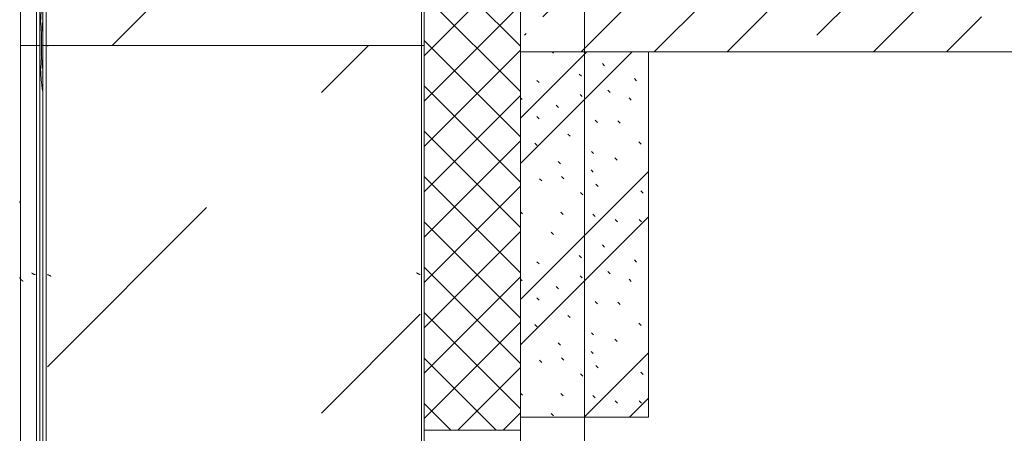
# Model space of a CAD drawing. Header units: millimetres. Extents: x -3267 to 40126, y 29201 to 102288.
# Tile 251 of 256: x 9044 to 10581, y 69474 to 70119. Entities that reach past the tile are written whole.
import ezdxf

# ---------------------------------------------------------------- set-up
doc = ezdxf.new("R2010")
doc.units = ezdxf.units.MM
doc.linetypes.add('4_ Штрихпунктир_ 10 х 2 мм', pattern=[1400, 1000, -200, 0, -200])
for name, color, linetype, lineweight in [('A-WALL-____-MCUT', 7, 'Continuous', 9), ('A-WALL-____-OTLN', 7, 'Continuous', 9), ('A-WALL-____-PATT', 7, 'Continuous', 9), ('M-EQPM-____-OTLN', 7, 'Continuous', 9), ('S-COLS-____-MCUT', 7, 'Continuous', 9), ('S-COLS-____-OTLN', 7, 'Continuous', 9), ('S-GRID-____-OTLN', 7, 'Continuous', 9)]:
    doc.layers.add(name, color=color, linetype=linetype, lineweight=lineweight)

# ---------------------------------------------------------------- blocks, each defined once
blk = doc.blocks.new('КР_Колонна_ЖБ_Прямоугольная - 300x2400h_B40-V10-ВКК_02_К1_З_ЭОМ_кабель_')
at = {"layer": 'S-COLS-____-OTLN', "lineweight": 5, "true_color": 0xaaaaaa}
h = blk.add_hatch(dxfattribs=at)
h.set_pattern_fill('FP_11', color=253, style=0, pattern_type=2)
h.set_pattern_definition([(315, (-70500, 9300), (114.04925, 114.04925), []), (315, (-70500, 9185.95), (114.04925, 114.04925), [201.613, -40.323, 3.353, -36.97])])
h.paths.add_polyline_path([(-150, 1200), (-150, -1200), (150, -1200), (150, 1200), (29, 1200)])
at = {"layer": 'S-COLS-____-MCUT', "color": 253, "lineweight": 5, "true_color": 0xaaaaaa}
for p, q in [((150, 1200), (-150, 1200)), ((-150, 1200), (-150, -1200))]:
    blk.add_line(p, q, dxfattribs=at)
blk = doc.blocks.new('Наметкина 10_РД_АР_К1_отсоединено_rvt-1-ВКК_02_К1_З_ЭОМ_кабель_')
at = {"layer": 'A-WALL-____-PATT', "lineweight": 5, "true_color": 0xaaaaaa}
h = blk.add_hatch(dxfattribs=at)
h.set_pattern_fill('FP_1', color=253, style=0, pattern_type=2)
h.set_pattern_definition([(135, (150.28, 188.64), (-282.8427, 3e-14), [5, -395]), (135, (174.9, 237.36), (-282.8427, 3e-14), [5, -395]), (135, (211.96, 236.53), (-282.8427, 3e-14), [5, -395]), (135, (114.96, 223.96), (-282.8427, 3e-14), [5, -395]), (135, (77.54, 223.96), (-282.8427, 3e-14), [5, -395]), (135, (57.44, 184.52), (-282.8427, 3e-14), [5, -395]), (135, (66.21, 142.9), (-282.8427, 3e-14), [5, -395]), (135, (107.33, 161), (-282.8427, 3e-14), [5, -395]), (135, (99.08, 130.94), (-282.8427, 3e-14), [5, -395]), (135, (22.6, 136.46), (-282.8427, 3e-14), [5, -395]), (135, (21.16, 168.08), (-282.8427, 3e-14), [5, -395]), (135, (46.13, 96.12), (-282.8427, 3e-14), [5, -395]), (135, (3.54, 74.6), (-282.8427, 3e-14), [5, -395]), (135, (40.3, 47.56), (-282.8427, 3e-14), [5, -395]), (135, (39.77, 18.47), (-282.8427, 3e-14), [5, -395]), (135, (76.94, 37.28), (-282.8427, 3e-14), [5, -395]), (135, (114.18, 62.4), (-282.8427, 3e-14), [5, -395]), (135, (139.87, 90.2), (-282.8427, 3e-14), [5, -395]), (135, (141.44, 15.82), (-282.8427, 3e-14), [5, -395]), (135, (188.69, 26.73), (-282.8427, 3e-14), [5, -395]), (135, (176.14, 51.36), (-282.8427, 3e-14), [5, -395]), (135, (177.03, 0), (-282.8427, 3e-14), [5, -395]), (135, (276.61, 8.22), (-282.8427, 3e-14), [5, -395]), (135, (271.19, 31.72), (-282.8427, 3e-14), [5, -395]), (135, (268.29, 119.65), (-282.8427, 3e-14), [5, -395]), (135, (237.92, 101.95), (-282.8427, 3e-14), [5, -395]), (135, (237.92, 158.27), (-282.8427, 3e-14), [5, -395]), (135, (260.4, 204.35), (-282.8427, 3e-14), [5, -395]), (135, (275.54, 235.4), (-282.8427, 3e-14), [5, -395]), (135, (117.62, 268.96), (-282.8427, 3e-14), [5, -395]), (135, (203.62, 273.83), (-282.8427, 3e-14), [5, -395]), (135, (47.24, 279.3), (-282.8427, 3e-14), [5, -395]), (135, (23.2, 266.16), (-282.8427, 3e-14), [5, -395]), (135, (42.78, 232.52), (-282.8427, 3e-14), [5, -395]), (135, (177.76, 90.57), (-282.8427, 3e-14), [5, -395]), (135, (181.12, 121.8), (-282.8427, 3e-14), [5, -395]), (135, (206.73, 172.06), (-282.8427, 3e-14), [5, -395]), (135, (143.14, 136.62), (-282.8427, 3e-14), [5, -395]), (135, (211.51, 131.86), (-282.8427, 3e-14), [5, -395]), (135, (81.47, 95.1), (-282.8427, 3e-14), [5, -395]), (135, (235.13, 60.46), (-282.8427, 3e-14), [5, -395]), (135, (242.24, 4.89), (-282.8427, 3e-14), [5, -395]), (45, (0, 106.07), (-282.8427, 0), []), (45, (106.07, 0), (-282.8427, 0), []), (45, (176.78, 0), (-282.8427, 0), []), (45, (0, 176.78), (-282.8427, 0), [])])
h.paths.add_polyline_path([(8300, 69780), (8300, 70350), (8100, 70350), (8100, 69780)])
at = {"layer": 'A-WALL-____-MCUT', "color": 253, "lineweight": 5, "true_color": 0xaaaaaa}
for p, q in [((8100, 70350), (8100, 69780)), ((8300, 69780), (8300, 70350)), ((8100, 69780), (8300, 69780))]:
    blk.add_line(p, q, dxfattribs=at)
at = {"layer": 'S-COLS-____-OTLN', "color": 253, "lineweight": 5, "true_color": 0xaaaaaa, "rotation": 89.9999999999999}
blk.add_blockref('КР_Колонна_ЖБ_Прямоугольная - 300x2400h_B40-V10-ВКК_02_К1_З_ЭОМ_кабель_', (9300, 70500), dxfattribs=at)
blk = doc.blocks.new('1ЭПК - 1ЭПК-10653673-ВКК_02_К1_З_ЭОМ_кабель_')
at = {"layer": 'M-EQPM-____-OTLN', "true_color": 0xeaeaea}
blk.add_hatch(color=254, dxfattribs=at).paths.add_polyline_path([(-70.6, 595), (-24, 595.8), (0, 597.5), (49.7, 595), (70.6, 595), (0, 600), (-24, 598.3)])
at = {"layer": 'M-EQPM-____-OTLN', "color": 253, "true_color": 0xaaaaaa}
for radius, start, end in [(600, 90, 96.7666), (600, 83.2335, 89.9999), (597.5, 86.6063, 93.3937)]:
    blk.add_arc((0, 0), radius, start, end, dxfattribs=at)
blk = doc.blocks.new('FP_132-ВКК_02_К1_З_ЭОМ_кабель_')
at = {"layer": 'M-EQPM-____-OTLN', "color": 253, "true_color": 0xaaaaaa}
blk.add_line((1600, 630.1), (0, 630.1), dxfattribs=at)
blk = doc.blocks.new('ПР_Крышка пояса - Тип 1-V131-ВКК_02_К1_З_ЭОМ_кабель_')
at = {"layer": 'M-EQPM-____-OTLN', "true_color": 0xaaaaaa}
h = blk.add_hatch(dxfattribs=at)
h.set_pattern_fill('FP_62', color=253, style=0, pattern_type=2)
h.set_pattern_definition([(320.116, (-70360, 7884.42), (-31.8804, -362.8687), [38.035, -418.388]), (264.979, (-70360, 7884.4), (382.1136, 70.1924), [30.356, -333.911]), (10.409, (-70362.66, 7854.18), (350.2335, -292.6756), [32.376, -356.132]), (316.302, (-70258.4, 7884.4), (-84.086, -539.927), [57.037, -627.411]), (6.609, (-70265.4, 7839.4), (494.8554, -472.8508), [48.567, -534.241]), (261.148, (-70258.4, 7884.4), (494.8496, -472.857), [45.536, -500.899]), (291.079, (-70283.8, 7833.83), (-204.5313, -301.9806), [37.963, -417.597]), (235.89, (-70283.8, 7833.83), (368.3755, -123.0973), [30.394, -334.332]), (341.523, (-70300.84, 7808.66), (163.8489, -425.0748), [32.367, -356.032]), (307.614, (-70360, 7884.42), (169.11016, -6.15234), [16.721, -313.638, 16.721, -322.758, -335.679]), (307.614, (-70360, 7884.42), (169.11016, -6.15234), [-669.838, 16.721, -318.958]), (277.531, (-70360, 7884.42), (200.36217, -133.088), [16.696, -176.575, 16.696, -305.591, -127.751]), (277.531, (-70360, 7884.42), (200.36217, -133.088), [-515.558, 16.696, -111.055]), (237.393, (-70360, 7997.24), (-11.4573, -270.066), [16.715, -109.913, 16.715, -378.366, -524.242]), (237.393, (-70360, 7997.24), (-11.4573, -270.066), [-521.709, 16.715, -507.527]), (227.382, (-70360, 8047.83), (50.8514, -295.0393), [16.727, -148.004, 16.727, -618.375]), (227.382, (-70360, 8047.83), (50.8514, -295.0393), [-181.458, -245.829, 16.727, -355.819])])
h.paths.add_polyline_path([(0, 600), (0, 600), (84.5, 595), (1600, 595), (1600, 600), (0, 600)])
h.paths.add_polyline_path([(0, 595), (35.3, 595), (0, 597.5)])
at = {"layer": 'M-EQPM-____-OTLN', "color": 253, "true_color": 0xaaaaaa}
for p, q in [((0, 630), (0, 630.1)), ((0, 595), (0, 597.5))]:
    blk.add_line(p, q, dxfattribs=at)
blk.add_blockref('FP_132-ВКК_02_К1_З_ЭОМ_кабель_', (0, 0), dxfattribs=at)
blk = doc.blocks.new('FP_134-ВКК_02_К1_З_ЭОМ_кабель_')
at = {"layer": 'M-EQPM-____-OTLN', "color": 253, "true_color": 0xaaaaaa}
for p, q in [((1600, 630.1), (0, 630.1)), ((1353.9, 630.1), (1353.8, 630)), ((1354, 630.2), (1353.9, 630.1)), ((1354.1, 630.3), (1354, 630.2)), ((1354.2, 630.4), (1354.1, 630.3)), ((1354.3, 630.4), (1354.2, 630.4)), ((1354.4, 630.6), (1354.3, 630.5)), ((1354.3, 630.5), (1354.3, 630.4)), ((1354.5, 630.6), (1354.4, 630.6)), ((1354.6, 630.7), (1354.5, 630.6)), ((1354.7, 630.8), (1354.6, 630.7)), ((1354.8, 630.8), (1354.7, 630.8)), ((1354.9, 630.9), (1354.8, 630.8)), ((1355, 630.9), (1354.9, 630.9)), ((1355.1, 631), (1355, 630.9)), ((1355.2, 631), (1355.1, 631)), ((1355.3, 631.1), (1355.2, 631)), ((1355.4, 631.1), (1355.3, 631.1)), ((1355.5, 631.1), (1355.4, 631.1)), ((1355.6, 631.2), (1355.5, 631.1)), ((1355.7, 631.2), (1355.6, 631.2)), ((1355.8, 631.2), (1355.7, 631.2)), ((1355.9, 631.2), (1355.8, 631.2)), ((1356, 631.2), (1355.9, 631.2)), ((1356.1, 631.3), (1356, 631.3)), ((1356, 631.3), (1356, 631.2)), ((1356.2, 631.3), (1356.1, 631.3)), ((1356.3, 631.3), (1356.2, 631.3))]:
    blk.add_line(p, q, dxfattribs=at)
blk = doc.blocks.new('ПР_Крышка пояса - Тип 1-V133-ВКК_02_К1_З_ЭОМ_кабель_')
at = {"layer": 'M-EQPM-____-OTLN', "true_color": 0xaaaaaa}
h = blk.add_hatch(dxfattribs=at)
h.set_pattern_fill('FP_63', color=253, style=0, pattern_type=2)
h.set_pattern_definition([(320.116, (-68760, 7884.42), (-31.8804, -362.8687), [38.035, -418.388]), (264.979, (-68760, 7884.4), (382.1136, 70.1924), [30.356, -333.911]), (10.409, (-68762.66, 7854.18), (350.2335, -292.6756), [32.376, -356.132]), (316.302, (-68658.4, 7884.4), (-84.086, -539.927), [57.037, -627.411]), (6.609, (-68665.4, 7839.4), (494.8554, -472.8508), [48.567, -534.241]), (261.148, (-68658.4, 7884.4), (494.8496, -472.857), [45.536, -500.899]), (291.079, (-68683.8, 7833.83), (-204.5313, -301.9806), [37.963, -417.597]), (235.89, (-68683.8, 7833.83), (368.3755, -123.0973), [30.394, -334.332]), (341.523, (-68700.84, 7808.66), (163.8489, -425.0748), [32.367, -356.032]), (307.614, (-68760, 7884.42), (169.11016, -6.15234), [16.721, -313.638, 16.721, -322.758, -335.679]), (307.614, (-68760, 7884.42), (169.11016, -6.15234), [-669.838, 16.721, -318.958]), (277.531, (-68760, 7884.42), (200.36217, -133.088), [16.696, -176.575, 16.696, -305.591, -127.751]), (277.531, (-68760, 7884.42), (200.36217, -133.088), [-515.558, 16.696, -111.055]), (237.393, (-68760, 7997.24), (-11.4573, -270.066), [16.715, -109.913, 16.715, -378.366, -524.242]), (237.393, (-68760, 7997.24), (-11.4573, -270.066), [-521.709, 16.715, -507.527]), (227.382, (-68760, 8047.83), (50.8514, -295.0393), [16.727, -148.004, 16.727, -618.375]), (227.382, (-68760, 8047.83), (50.8514, -295.0393), [-181.458, -245.829, 16.727, -355.819])])
h.paths.add_polyline_path([(0, 595), (1529.4, 595), (1600, 600), (0, 600)])
h.paths.add_polyline_path([(1564.7, 595), (1600, 595), (1600, 597.5)])
at = {"layer": 'M-EQPM-____-OTLN', "color": 253, "true_color": 0xaaaaaa}
for p, q in [((1600, 630.1), (1600, 630)), ((1600, 597.5), (1600, 595))]:
    blk.add_line(p, q, dxfattribs=at)
blk.add_blockref('FP_134-ВКК_02_К1_З_ЭОМ_кабель_', (0, 0), dxfattribs=at)
blk = doc.blocks.new('ПР_Низ пояс - Тип 1-V541-ВКК_02_К1_З_ЭОМ_кабель_')
at = {"layer": 'M-EQPM-____-OTLN', "true_color": 0xffffff}
h = blk.add_hatch(dxfattribs=at)
h.set_pattern_fill('FP_221', style=0, pattern_type=2)
h.set_pattern_definition([(135, (-69060, 6950), (-1000, 1e-13), [50, -1364.214]), (135, (-68560, 6950), (-1000, 1e-13), [50, -1364.214]), (135, (-68560, 7450), (-1000, 1e-13), [50, -1364.214]), (135, (-69274.64, 7664.64), (-1000, 1e-13), [403.55, -1010.664]), (135, (-68774.64, 7664.64), (-1000, 1e-13), [403.55, -1010.664]), (135, (-69274.64, 7164.64), (-1000, 1e-13), [403.55, -1010.664]), (135, (-68774.64, 7164.64), (-1000, 1e-13), [453.55, -960.664])])
h.paths.add_polyline_path([(800, 6.3), (2400, 6.3), (2400, 588), (800, 588), (800, 20)])
at = {"layer": 'M-EQPM-____-OTLN', "color": 253, "true_color": 0xaaaaaa}
for p, q in [((800, 590), (800, 595)), ((800, 595), (2400, 595)), ((800, 588), (800, 590)), ((800, 590), (2400, 590)), ((800, 6.3), (800, 588)), ((800, 4.3), (800, 6.3)), ((800, 0), (800, 4.3)), ((800, 4.3), (2400, 4.3)), ((800, 0), (2400, 0))]:
    blk.add_line(p, q, dxfattribs=at)
blk = doc.blocks.new('ПР_Перед пояса - Тип 1-V544-ВКК_02_К1_З_ЭОМ_кабель_')
at = {"layer": 'M-EQPM-____-OTLN', "color": 253, "true_color": 0xaaaaaa}
for p, q in [((0, 626), (0, 630)), ((0, 630), (1600, 630)), ((0, 607), (0, 626)), ((0, 605), (0, 607)), ((0, 600), (0, 605)), ((0, 605), (1600, 605)), ((0, 600), (1600, 600))]:
    blk.add_line(p, q, dxfattribs=at)
blk = doc.blocks.new('FP_548-ВКК_02_К1_З_ЭОМ_кабель_')
at = {"layer": 'M-EQPM-____-OTLN', "color": 7, "true_color": 0xffffff}
for p, q in [((2040.8, 583.9), (2040.7, 583.9)), ((2040.9, 584.1), (2040.8, 584)), ((2040.8, 584), (2040.8, 583.9)), ((2041, 584.3), (2040.9, 584.2)), ((2040.9, 584.2), (2040.9, 584.1)), ((2041.1, 584.5), (2041, 584.4)), ((2041, 584.4), (2041, 584.3)), ((2041.2, 584.7), (2041.1, 584.6)), ((2041.1, 584.6), (2041.1, 584.5)), ((2041.3, 585), (2041.2, 584.9)), ((2041.2, 584.9), (2041.2, 584.7)), ((2041.4, 585.2), (2041.3, 585.1)), ((2041.3, 585.1), (2041.3, 585)), ((2041.5, 585.4), (2041.4, 585.3)), ((2041.4, 585.3), (2041.4, 585.2)), ((2041.6, 585.7), (2041.5, 585.5)), ((2041.5, 585.5), (2041.5, 585.4)), ((2041.7, 585.9), (2041.6, 585.8)), ((2041.6, 585.8), (2041.6, 585.7)), ((2041.8, 586.2), (2041.7, 586)), ((2041.7, 586), (2041.7, 585.9)), ((2041.9, 586.4), (2041.8, 586.3)), ((2041.8, 586.3), (2041.8, 586.2)), ((2042, 586.7), (2041.9, 586.5)), ((2041.9, 586.5), (2041.9, 586.4)), ((2042.1, 587.1), (2042, 586.9)), ((2042, 586.9), (2042, 586.8)), ((2042, 586.8), (2042, 586.7)), ((2042.2, 587.3), (2042.1, 587.2)), ((2042.1, 587.2), (2042.1, 587.1)), ((2042.3, 587.6), (2042.2, 587.5)), ((2042.2, 587.5), (2042.2, 587.3)), ((2042.4, 587.9), (2042.3, 587.7)), ((2042.3, 587.7), (2042.3, 587.6)), ((2042.4, 588), (2042.4, 587.9)), ((2039.4, 582.5), (2039.3, 582.5)), ((2039.5, 582.5), (2039.4, 582.5)), ((2039.4, 582.5), (2039.4, 582.5)), ((2039.6, 582.5), (2039.5, 582.5)), ((2039.5, 582.5), (2039.5, 582.5)), ((2039.7, 582.6), (2039.6, 582.6)), ((2039.6, 582.6), (2039.6, 582.5)), ((2039.8, 582.6), (2039.7, 582.6)), ((2039.7, 582.6), (2039.7, 582.6)), ((2039.9, 582.7), (2039.8, 582.7)), ((2039.8, 582.7), (2039.8, 582.6)), ((2040, 582.8), (2039.9, 582.7)), ((2039.9, 582.7), (2039.9, 582.7)), ((2040.1, 582.9), (2040, 582.8)), ((2040, 582.8), (2040, 582.8)), ((2040.2, 583), (2040.1, 582.9)), ((2040.1, 582.9), (2040.1, 582.9)), ((2040.3, 583.1), (2040.2, 583)), ((2040.2, 583), (2040.2, 583)), ((2040.4, 583.3), (2040.3, 583.2)), ((2040.3, 583.2), (2040.3, 583.2)), ((2040.3, 583.2), (2040.3, 583.1)), ((2040.5, 583.4), (2040.4, 583.4)), ((2040.4, 583.4), (2040.4, 583.3)), ((2040.6, 583.6), (2040.5, 583.5)), ((2040.5, 583.5), (2040.5, 583.4)), ((2040.7, 583.8), (2040.6, 583.7)), ((2040.6, 583.7), (2040.6, 583.6)), ((2040.7, 583.9), (2040.7, 583.8))]:
    blk.add_line(p, q, dxfattribs=at)
blk = doc.blocks.new('FP_549-ВКК_02_К1_З_ЭОМ_кабель_')
at = {"layer": 'M-EQPM-____-OTLN', "color": 7, "true_color": 0xffffff}
for p, q in [((2042.6, 6.5), (2042.5, 6.4)), ((2042.5, 6.4), (2042.5, 6.3)), ((2042.7, 6.8), (2042.6, 6.7)), ((2042.6, 6.7), (2042.6, 6.5)), ((2042.8, 7.1), (2042.7, 6.9)), ((2042.7, 6.9), (2042.7, 6.8)), ((2042.9, 7.3), (2042.8, 7.2)), ((2042.8, 7.2), (2042.8, 7.1)), ((2043, 7.6), (2042.9, 7.5)), ((2042.9, 7.5), (2042.9, 7.3)), ((2043.1, 7.9), (2043, 7.7)), ((2043, 7.7), (2043, 7.6)), ((2043.2, 8.1), (2043.1, 8)), ((2043.1, 8), (2043.1, 7.9)), ((2043.3, 8.4), (2043.2, 8.2)), ((2043.2, 8.2), (2043.2, 8.1)), ((2043.4, 8.6), (2043.3, 8.5)), ((2043.3, 8.5), (2043.3, 8.4)), ((2043.5, 8.9), (2043.4, 8.7)), ((2043.4, 8.7), (2043.4, 8.6)), ((2043.6, 9.1), (2043.5, 9)), ((2043.5, 9), (2043.5, 8.9)), ((2043.7, 9.3), (2043.6, 9.2)), ((2043.6, 9.2), (2043.6, 9.1)), ((2043.8, 9.5), (2043.7, 9.4)), ((2043.7, 9.4), (2043.7, 9.3)), ((2043.9, 9.8), (2043.8, 9.6)), ((2043.8, 9.6), (2043.8, 9.5)), ((2044, 10), (2043.9, 9.9)), ((2043.9, 9.9), (2043.9, 9.8)), ((2044.1, 10.2), (2044, 10.1)), ((2044, 10.1), (2044, 10)), ((2044.2, 10.3), (2044.1, 10.2)), ((2044.1, 10.2), (2044.1, 10.2)), ((2044.3, 10.5), (2044.2, 10.4)), ((2044.2, 10.4), (2044.2, 10.3)), ((2044.4, 10.7), (2044.3, 10.6)), ((2044.3, 10.6), (2044.3, 10.5)), ((2044.5, 10.9), (2044.4, 10.8)), ((2044.4, 10.8), (2044.4, 10.8)), ((2044.4, 10.8), (2044.4, 10.7)), ((2044.6, 11.1), (2044.5, 11)), ((2044.5, 11), (2044.5, 10.9)), ((2044.7, 11.2), (2044.6, 11.1)), ((2044.6, 11.1), (2044.6, 11.1)), ((2044.8, 11.3), (2044.7, 11.2)), ((2044.7, 11.2), (2044.7, 11.2)), ((2044.9, 11.4), (2044.8, 11.4)), ((2044.8, 11.4), (2044.8, 11.3)), ((2045, 11.5), (2044.9, 11.4)), ((2044.9, 11.4), (2044.9, 11.4)), ((2045.1, 11.6), (2045, 11.5)), ((2045, 11.5), (2045, 11.5)), ((2045.2, 11.6), (2045.1, 11.6)), ((2045.1, 11.6), (2045.1, 11.6)), ((2045.3, 11.7), (2045.2, 11.7)), ((2045.2, 11.7), (2045.2, 11.6)), ((2045.4, 11.7), (2045.3, 11.7)), ((2045.3, 11.7), (2045.3, 11.7)), ((2045.5, 11.8), (2045.4, 11.7)), ((2045.4, 11.7), (2045.4, 11.7)), ((2045.6, 11.8), (2045.5, 11.8)), ((2045.5, 11.8), (2045.5, 11.8))]:
    blk.add_line(p, q, dxfattribs=at)
blk = doc.blocks.new('ПР_Низ пояс - Тип 1-V547-ВКК_02_К1_З_ЭОМ_кабель_')
at = {"layer": 'M-EQPM-____-OTLN', "true_color": 0xffffff}
h = blk.add_hatch(dxfattribs=at)
h.set_pattern_fill('FP_222', style=0, pattern_type=2)
h.set_pattern_definition([(135, (-67460, 6950), (-1000, 1e-13), [50, -1364.214]), (135, (-66960, 6950), (-1000, 1e-13), [50, -1364.214]), (135, (-66960, 7450), (-1000, 1e-13), [50, -1364.214]), (135, (-67674.64, 7664.64), (-1000, 1e-13), [403.55, -1010.664]), (135, (-67174.64, 7664.64), (-1000, 1e-13), [403.55, -1010.664]), (135, (-67674.64, 7164.64), (-1000, 1e-13), [403.55, -1010.664]), (135, (-67174.64, 7164.64), (-1000, 1e-13), [453.55, -960.664])])
h.paths.add_polyline_path([(800, 6.3), (2400, 6.3), (2400, 588), (800, 588), (800, 20)])
at = {"layer": 'M-EQPM-____-OTLN', "color": 253, "true_color": 0xaaaaaa}
for p, q in [((800, 595), (2400, 595)), ((800, 590), (2400, 590)), ((2400, 595), (2400, 590)), ((2400, 590), (2400, 588)), ((2400, 588), (2400, 6.3)), ((800, 4.3), (2400, 4.3)), ((800, 0), (2400, 0)), ((2400, 6.3), (2400, 4.3)), ((2400, 4.3), (2400, 0))]:
    blk.add_line(p, q, dxfattribs=at)
for name in ['FP_548-ВКК_02_К1_З_ЭОМ_кабель_', 'FP_549-ВКК_02_К1_З_ЭОМ_кабель_']:
    blk.add_blockref(name, (0, 0), dxfattribs=at)
blk = doc.blocks.new('FP_551-ВКК_02_К1_З_ЭОМ_кабель_')
at = {"layer": 'M-EQPM-____-OTLN', "color": 7, "true_color": 0xffffff}
for p, q in [((1242.4, 607.1), (1242.3, 607)), ((1242.5, 607.4), (1242.4, 607.3)), ((1242.4, 607.3), (1242.4, 607.1)), ((1242.6, 607.7), (1242.5, 607.5)), ((1242.5, 607.5), (1242.5, 607.4)), ((1242.7, 607.9), (1242.6, 607.8)), ((1242.6, 607.8), (1242.6, 607.7)), ((1242.8, 608.2), (1242.7, 608.1)), ((1242.7, 608.1), (1242.7, 607.9)), ((1242.9, 608.5), (1242.8, 608.3)), ((1242.8, 608.3), (1242.8, 608.2)), ((1243, 608.7), (1242.9, 608.6)), ((1242.9, 608.6), (1242.9, 608.5)), ((1243.1, 609), (1243, 608.9)), ((1243, 608.9), (1243, 608.7)), ((1243.2, 609.2), (1243.1, 609.1)), ((1243.1, 609.1), (1243.1, 609)), ((1243.3, 609.5), (1243.2, 609.4)), ((1243.2, 609.4), (1243.2, 609.2)), ((1243.4, 609.7), (1243.3, 609.6)), ((1243.3, 609.6), (1243.3, 609.5)), ((1243.5, 610.1), (1243.4, 610)), ((1243.4, 610), (1243.4, 609.8)), ((1243.4, 609.8), (1243.4, 609.7)), ((1243.6, 610.3), (1243.5, 610.2)), ((1243.5, 610.2), (1243.5, 610.1)), ((1243.7, 610.5), (1243.6, 610.4)), ((1243.6, 610.4), (1243.6, 610.3)), ((1243.8, 610.7), (1243.7, 610.6)), ((1243.7, 610.6), (1243.7, 610.5)), ((1243.9, 610.9), (1243.8, 610.8)), ((1243.8, 610.8), (1243.8, 610.7)), ((1244, 611.1), (1243.9, 611)), ((1243.9, 611), (1243.9, 610.9)), ((1244.1, 611.3), (1244, 611.2)), ((1244, 611.2), (1244, 611.1)), ((1244.2, 611.4), (1244.1, 611.3)), ((1244.1, 611.3), (1244.1, 611.3)), ((1244.3, 611.6), (1244.2, 611.5)), ((1244.2, 611.5), (1244.2, 611.4)), ((1244.4, 611.7), (1244.3, 611.7)), ((1244.3, 611.7), (1244.3, 611.6)), ((1244.5, 611.9), (1244.4, 611.8)), ((1244.4, 611.8), (1244.4, 611.7)), ((1244.6, 612), (1244.5, 611.9)), ((1244.5, 611.9), (1244.5, 611.9)), ((1244.7, 612.1), (1244.6, 612)), ((1244.6, 612), (1244.6, 612)), ((1244.8, 612.2), (1244.7, 612.1)), ((1244.7, 612.1), (1244.7, 612.1)), ((1244.9, 612.3), (1244.8, 612.2)), ((1244.8, 612.2), (1244.8, 612.2)), ((1245, 612.3), (1244.9, 612.3)), ((1244.9, 612.3), (1244.9, 612.3)), ((1245.1, 612.4), (1245, 612.4)), ((1245, 612.4), (1245, 612.3)), ((1245.2, 612.5), (1245.1, 612.4)), ((1245.1, 612.4), (1245.1, 612.4)), ((1245.3, 612.5), (1245.2, 612.5)), ((1245.2, 612.5), (1245.2, 612.5)), ((1245.4, 612.5), (1245.3, 612.5)), ((1245.3, 612.5), (1245.3, 612.5)), ((1245.4, 612.5), (1245.4, 612.5))]:
    blk.add_line(p, q, dxfattribs=at)
blk = doc.blocks.new('FP_552-ВКК_02_К1_З_ЭОМ_кабель_')
at = {"layer": 'M-EQPM-____-OTLN', "color": 7, "true_color": 0xffffff}
for p, q in [((1235.6, 630), (1235.5, 629.9)), ((1235.7, 630), (1235.6, 630)), ((1235.8, 630.1), (1235.7, 630)), ((1235.9, 630.2), (1235.8, 630.1)), ((1236, 630.3), (1235.9, 630.2)), ((1236.1, 630.3), (1236, 630.3)), ((1236.2, 630.4), (1236.1, 630.3)), ((1236.3, 630.5), (1236.2, 630.4)), ((1236.4, 630.5), (1236.3, 630.5)), ((1236.5, 630.6), (1236.4, 630.5)), ((1236.6, 630.7), (1236.5, 630.6)), ((1236.7, 630.8), (1236.6, 630.7)), ((1236.6, 630.7), (1236.6, 630.7)), ((1236.8, 630.8), (1236.7, 630.8)), ((1236.9, 630.8), (1236.8, 630.8)), ((1237, 630.9), (1236.9, 630.8)), ((1237.1, 630.9), (1237, 630.9)), ((1237.2, 631), (1237.1, 630.9)), ((1237.3, 631), (1237.2, 631)), ((1237.4, 631), (1237.3, 631)), ((1237.5, 631.1), (1237.4, 631)), ((1237.6, 631.1), (1237.5, 631.1)), ((1237.7, 631.1), (1237.6, 631.1)), ((1237.8, 631.1), (1237.7, 631.1)), ((1237.9, 631.1), (1237.8, 631.1)), ((1238, 631.1), (1237.9, 631.1)), ((1238.1, 631.2), (1238, 631.1)), ((1238.2, 631.2), (1238.1, 631.2)), ((1232.2, 626.1), (1232.1, 626)), ((1232.3, 626.3), (1232.2, 626.1)), ((1232.4, 626.4), (1232.3, 626.3)), ((1232.5, 626.5), (1232.4, 626.4)), ((1232.6, 626.6), (1232.5, 626.5)), ((1232.7, 626.8), (1232.6, 626.6)), ((1232.8, 626.9), (1232.7, 626.8)), ((1232.9, 627), (1232.8, 626.9)), ((1233, 627.2), (1232.9, 627.1)), ((1232.9, 627.1), (1232.9, 627)), ((1233.1, 627.4), (1233, 627.2)), ((1233.2, 627.5), (1233.1, 627.4)), ((1233.3, 627.6), (1233.2, 627.5)), ((1233.4, 627.7), (1233.3, 627.6)), ((1233.5, 627.8), (1233.4, 627.7)), ((1233.6, 628), (1233.5, 627.8)), ((1233.7, 628.1), (1233.6, 628)), ((1233.8, 628.2), (1233.7, 628.1)), ((1233.9, 628.3), (1233.8, 628.2)), ((1234, 628.4), (1233.9, 628.3)), ((1234.1, 628.5), (1234, 628.4)), ((1234.2, 628.6), (1234.1, 628.5)), ((1234.3, 628.7), (1234.2, 628.6)), ((1234.4, 628.9), (1234.3, 628.7)), ((1234.5, 629), (1234.4, 628.9)), ((1234.6, 629.1), (1234.5, 629)), ((1234.7, 629.2), (1234.6, 629.1)), ((1234.8, 629.3), (1234.7, 629.2)), ((1234.9, 629.4), (1234.8, 629.3)), ((1235, 629.4), (1234.9, 629.4)), ((1235.1, 629.5), (1235, 629.4)), ((1235.2, 629.6), (1235.1, 629.5)), ((1235.3, 629.7), (1235.2, 629.6)), ((1235.4, 629.8), (1235.3, 629.7)), ((1235.5, 629.9), (1235.4, 629.8))]:
    blk.add_line(p, q, dxfattribs=at)
blk = doc.blocks.new('ПР_Перед пояса - Тип 1-V550-ВКК_02_К1_З_ЭОМ_кабель_')
at = {"layer": 'M-EQPM-____-OTLN', "color": 253, "true_color": 0xaaaaaa}
for p, q in [((0, 630), (1600, 630)), ((1600, 630), (1600, 626)), ((1600, 626), (1600, 607)), ((0, 605), (1600, 605)), ((0, 600), (1600, 600)), ((1600, 607), (1600, 605)), ((1600, 605), (1600, 600))]:
    blk.add_line(p, q, dxfattribs=at)
for name in ['FP_552-ВКК_02_К1_З_ЭОМ_кабель_', 'FP_551-ВКК_02_К1_З_ЭОМ_кабель_']:
    blk.add_blockref(name, (0, 0), dxfattribs=at)
blk = doc.blocks.new('Наметкина 10_РД_АРФ_К1_R21_rvt-1-ВКК_02_К1_З_ЭОМ_кабель_')
at = {"layer": 'A-WALL-____-PATT', "true_color": 0xaaaaaa}
h = blk.add_hatch(dxfattribs=at)
h.set_pattern_fill('FP_35', color=253, style=0, pattern_type=2)
h.set_pattern_definition([(45, (0, 0), (-35.35534, 35.35534), []), (135, (0, 0), (-35.35534, -35.35534), [])])
h.paths.add_polyline_path([(8100, 41125), (8100, 42159.7), (7950, 42159.7), (7950, 41125), (8080.3, 41125)])
h.paths.add_polyline_path([(7950, 44260), (8100, 44260), (8100, 45460), (7950, 45460), (7950, 44262.5)])
h.paths.add_polyline_path([(8100, 47460), (8100, 48660), (7950, 48660), (7950, 47460), (8080.3, 47460)])
h.paths.add_polyline_path([(8100, 50660), (8100, 51860), (7950, 51860), (7950, 50660), (8080.3, 50660)])
h.paths.add_polyline_path([(7950, 53760), (8100, 53760), (8100, 54960), (7950, 54960), (7950, 53762.5)])
h.paths.add_polyline_path([(8080.3, 56960), (8100, 56960), (8100, 58160), (7950, 58160), (7950, 56960)])
h.paths.add_polyline_path([(8100, 60160), (8100, 61360), (7950, 61360), (7950, 60160), (8080.3, 60160)])
h.paths.add_polyline_path([(7950, 63360), (8100, 63360), (8100, 64560), (7950, 64560), (7950, 63362.5)])
h.paths.add_polyline_path([(8080.3, 66560), (8100, 66560), (8100, 67760), (7950, 67760), (7950, 66560)])
h.paths.add_polyline_path([(7950, 69760), (8100, 69760), (8100, 70960), (7950, 70960), (7950, 69762.5)])
h.paths.add_polyline_path([(7950, 72960), (8100, 72960), (8100, 74160), (7950, 74160), (7950, 72962.5)])
h.paths.add_polyline_path([(8080.3, 76160), (8100, 76160), (8100, 77370), (7950, 77370), (7950, 76160)])
h.paths.add_polyline_path([(8080.3, 79660), (8100, 79660), (8100, 80600), (7950, 80600), (7950, 79660)])
at = {"layer": 'A-WALL-____-MCUT', "color": 253, "true_color": 0xaaaaaa}
for p, q in [((8100, 69760), (8100, 70350)), ((7950, 69760), (8100, 69760))]:
    blk.add_line(p, q, dxfattribs=at)
at = {"layer": 'A-WALL-____-OTLN', "color": 253, "true_color": 0xaaaaaa}
blk.add_line((8100, 69760), (8100, 67760), dxfattribs=at)
at = {"layer": 'M-EQPM-____-OTLN', "color": 253, "lineweight": 9, "true_color": 0xaaaaaa, "rotation": 89.99999999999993}
for name, p in [('ПР_Крышка пояса - Тип 1-V131-ВКК_02_К1_З_ЭОМ_кабель_', (7950, 70360)), ('ПР_Перед пояса - Тип 1-V544-ВКК_02_К1_З_ЭОМ_кабель_', (7950, 70360)), ('ПР_Низ пояс - Тип 1-V541-ВКК_02_К1_З_ЭОМ_кабель_', (7950, 69560)), ('1ЭПК - 1ЭПК-10653673-ВКК_02_К1_З_ЭОМ_кабель_', (7950, 70360)), ('ПР_Крышка пояса - Тип 1-V133-ВКК_02_К1_З_ЭОМ_кабель_', (7950, 68760)), ('ПР_Перед пояса - Тип 1-V550-ВКК_02_К1_З_ЭОМ_кабель_', (7950, 68760)), ('ПР_Низ пояс - Тип 1-V547-ВКК_02_К1_З_ЭОМ_кабель_', (7950, 67960))]:
    blk.add_blockref(name, p, dxfattribs=at)

msp = doc.modelspace()

# ---------------------------------------------------------------- linework, layer by layer
at = {"layer": 'S-GRID-____-OTLN', "color": 253, "linetype": '4_ Штрихпунктир_ 10 х 2 мм', "true_color": 0xaaaaaa}
msp.add_line((9925.6, 30000.7), (9925.6, 101488.3), dxfattribs=at)

# ---------------------------------------------------------------- block references
at = {"lineweight": 5}
for name in ['Наметкина 10_РД_АРФ_К1_R21_rvt-1-ВКК_02_К1_З_ЭОМ_кабель_', 'Наметкина 10_РД_АР_К1_отсоединено_rvt-1-ВКК_02_К1_З_ЭОМ_кабель_']:
    msp.add_blockref(name, (1725.6, -281.3), dxfattribs=at)

doc.saveas('drawing.dxf')
